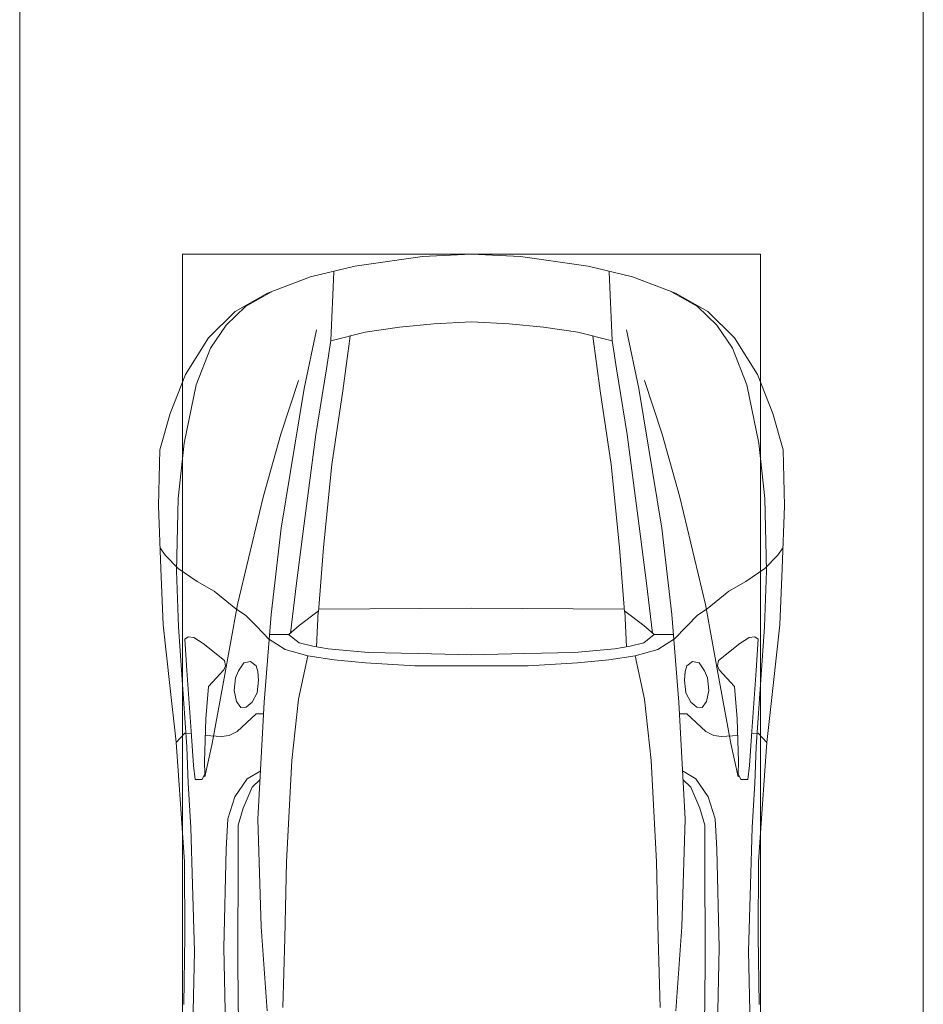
# Model space of a CAD drawing. Header units: millimetres. Extents: x -32229 to 169101, y -13689 to 125138.
# Tile 177 of 256: x 57535 to 60035, y 101474 to 104198. Entities that reach past the tile are written whole.
import ezdxf

# ---------------------------------------------------------------- set-up
doc = ezdxf.new("R2010")
doc.units = ezdxf.units.MM
doc.layers.add('A-DETL-GENF-OTLN', color=7, linetype='Continuous', lineweight=18)
doc.layers.add('C-PRKG-____-OTLN', color=7, linetype='Continuous', lineweight=18)

# ---------------------------------------------------------------- blocks, each defined once
blk = doc.blocks.new('АР_Машиноместо - 4900x2400_М__5300х2500_-V11--01 ЭМ')
at = {"layer": 'C-PRKG-____-OTLN', "color": 253, "lineweight": 13, "true_color": 0xaaaaaa}
blk.add_line((2500, 0), (2500, -5300), dxfattribs=at)
blk = doc.blocks.new('АР_Машиноместо - 4900x2400_М__5300х2500_-3113489--01 ЭМ')
at = {"layer": 'A-DETL-GENF-OTLN', "color": 253, "lineweight": 13, "true_color": 0xaaaaaa}
for p, q in [((1250, 4500), (1114.6, 4493)), ((1250, 4500), (1385.4, 4493)), ((1114.6, 4493), (927, 4466.6)), ((1385.4, 4493), (1573, 4466.6)), ((927, 4466.6), (804.4, 4436.7)), ((861.2, 4260.3), (869.3, 4451.1)), ((1573, 4466.6), (1695.6, 4436.7)), ((1638.8, 4260.3), (1630.7, 4451.1)), ((804.4, 4436.7), (686, 4391.6)), ((1695.6, 4436.7), (1814, 4391.6)), ((686, 4391.6), (596.3, 4340.6)), ((1814, 4391.6), (1903.7, 4340.6)), ((596.3, 4340.6), (522.5, 4267.9)), ((1903.7, 4340.6), (1977.5, 4267.9)), ((1146, 4306.7), (1050.4, 4297.3)), ((1250, 4312), (1146, 4306.7)), ((1250, 4312), (1354, 4306.7)), ((1354, 4306.7), (1449.6, 4297.3)), ((955.5, 4283.9), (861, 4259.4)), ((1050.4, 4297.3), (955.5, 4283.9)), ((1449.6, 4297.3), (1544.5, 4283.9)), ((1544.5, 4283.9), (1639, 4259.4)), ((522.5, 4267.9), (458.6, 4167)), ((914, 4272.5), (893.6, 4121.6)), ((1586, 4272.5), (1606.4, 4121.6)), ((1977.5, 4267.9), (2041.4, 4167)), ((458.6, 4167), (416.4, 4059.2)), ((2041.4, 4167), (2083.6, 4059.2)), ((893.6, 4121.6), (863.9, 3917.5)), ((1606.4, 4121.6), (1636.1, 3917.5)), ((416.4, 4059.2), (387.4, 3958.4)), ((2083.6, 4059.2), (2112.6, 3958.4)), ((387.4, 3958.4), (384, 3802.9)), ((2112.6, 3958.4), (2116, 3802.9)), ((863.9, 3917.5), (840.1, 3687.8)), ((1636.1, 3917.5), (1659.9, 3687.8)), ((384, 3802.9), (390.2, 3630)), ((2116, 3802.9), (2109.8, 3630)), ((403.8, 3665.5), (388.1, 3688.4)), ((840.1, 3687.8), (826.6, 3509.6)), ((1659.9, 3687.8), (1673.4, 3509.6)), ((2096.2, 3665.5), (2111.9, 3688.4)), ((438.6, 3629.8), (403.8, 3665.5)), ((2061.4, 3629.8), (2096.2, 3665.5)), ((390.2, 3630), (397.1, 3474.2)), ((491.4, 3594.2), (438.6, 3629.8)), ((2008.6, 3594.2), (2061.4, 3629.8)), ((2109.8, 3630), (2102.9, 3474.2)), ((537.9, 3567), (491.4, 3594.2)), ((1962.1, 3567), (2008.6, 3594.2)), ((598.3, 3518.6), (537.9, 3567)), ((1901.7, 3518.6), (1962.1, 3567)), ((624.9, 3501.2), (598.3, 3518.6)), ((1250, 3520.1), (827.2, 3517.2)), ((1250, 3520.1), (1672.8, 3517.2)), ((1875.1, 3501.2), (1901.7, 3518.6)), ((654.7, 3470.4), (624.9, 3501.2)), ((676.4, 3260.1), (695.7, 3502.8)), ((773.2, 3472.4), (825.6, 3512.1)), ((825.6, 3512.1), (821, 3413)), ((1674.4, 3512.1), (1679, 3413)), ((1726.8, 3472.4), (1674.4, 3512.1)), ((1823.6, 3260.1), (1804.3, 3502.8)), ((1845.3, 3470.4), (1875.1, 3501.2)), ((397.1, 3474.2), (415.7, 3305.9)), ((690.2, 3433.7), (654.7, 3470.4)), ((744.3, 3447), (773.2, 3472.4)), ((1755.7, 3447), (1726.8, 3472.4)), ((1809.8, 3433.7), (1845.3, 3470.4)), ((2102.9, 3474.2), (2084.3, 3305.9)), ((456.6, 3434.5), (466.2, 3441.1)), ((462.2, 3347.3), (456.6, 3434.5)), ((466.2, 3441.1), (481.5, 3439.1)), ((481.5, 3439.1), (508, 3422.8)), ((744.1, 3447.2), (691.3, 3447.2)), ((773, 3424.2), (744.1, 3447.2)), ((1727, 3424.2), (1755.7, 3447)), ((1755.7, 3447.2), (1808.7, 3447.2)), ((2018.5, 3439.1), (1992, 3422.8)), ((2033.8, 3441.1), (2018.5, 3439.1)), ((2043.4, 3434.5), (2033.8, 3441.1)), ((2037.8, 3347.3), (2043.4, 3434.5)), ((508, 3422.8), (566.8, 3375.1)), ((811.1, 3414.8), (773, 3424.2)), ((853.3, 3407.2), (811.1, 3414.8)), ((965.3, 3397.8), (853.3, 3407.2)), ((1534.7, 3397.8), (1646.7, 3407.2)), ((1646.7, 3407.2), (1688.9, 3414.8)), ((1688.9, 3414.8), (1727, 3424.2)), ((1992, 3422.8), (1933.2, 3375.1)), ((1102.5, 3394.3), (965.3, 3397.8)), ((1250, 3391.3), (1102.5, 3394.3)), ((1250, 3391.3), (1397.5, 3394.3)), ((1397.5, 3394.3), (1534.7, 3397.8)), ((569.7, 3360.7), (564.6, 3349.7)), ((566.8, 3375.1), (569.7, 3360.7)), ((605.2, 3346.8), (620, 3369.3)), ((620, 3369.3), (638.7, 3372.5)), ((638.7, 3372.5), (654.1, 3360.7)), ((654.1, 3360.7), (658.7, 3344.5)), ((1845.9, 3360.7), (1841.3, 3344.5)), ((1861.3, 3372.5), (1845.9, 3360.7)), ((1880, 3369.3), (1861.3, 3372.5)), ((1894.8, 3346.8), (1880, 3369.3)), ((1933.2, 3375.1), (1930.3, 3360.7)), ((1930.3, 3360.7), (1935.4, 3349.7)), ((474.8, 3179.9), (462.2, 3347.3)), ((564.6, 3349.7), (522.2, 3303.2)), ((593.6, 3292.5), (597.1, 3327.4)), ((597.1, 3327.4), (605.2, 3346.8)), ((658.7, 3344.5), (661.1, 3321.2)), ((1841.3, 3344.5), (1838.9, 3321.2)), ((1902.9, 3327.4), (1894.8, 3346.8)), ((1906.4, 3292.5), (1902.9, 3327.4)), ((1935.4, 3349.7), (1977.8, 3303.2)), ((2025.2, 3179.9), (2037.8, 3347.3)), ((415.7, 3305.9), (432.8, 3149.3)), ((522.2, 3303.2), (515.3, 3213.7)), ((661.1, 3321.2), (657.2, 3286.3)), ((1838.9, 3321.2), (1842.8, 3286.3)), ((1977.8, 3303.2), (1984.7, 3213.7)), ((2084.3, 3305.9), (2067.1, 3148.3)), ((599.8, 3262.3), (593.6, 3292.5)), ((657.2, 3286.3), (643.2, 3259.9)), ((1842.8, 3286.3), (1856.8, 3259.9)), ((1900.2, 3262.3), (1906.4, 3292.5)), ((612.1, 3245.7), (599.8, 3262.3)), ((626.8, 3246.1), (612.1, 3245.7)), ((643.2, 3259.9), (626.8, 3246.1)), ((659.3, 2936), (676.4, 3260.1)), ((1840.7, 2936), (1823.6, 3260.1)), ((1856.8, 3259.9), (1873.2, 3246.1)), ((1873.2, 3246.1), (1887.9, 3245.7)), ((1887.9, 3245.7), (1900.2, 3262.3)), ((654.5, 3228.1), (601.7, 3179.4)), ((674.6, 3227.6), (654.5, 3228.1)), ((1825.4, 3227.6), (1845.5, 3228.1)), ((1845.5, 3228.1), (1898.3, 3179.4)), ((515.3, 3213.7), (510.9, 3094.6)), ((1984.7, 3213.7), (1989.1, 3094.6)), ((456.9, 3174.2), (432.9, 3148.3)), ((475.2, 3173.5), (456.9, 3174.2)), ((480.8, 3085), (474.8, 3179.9)), ((558.4, 3165.4), (513.6, 3168)), ((579.5, 3167.7), (558.4, 3165.4)), ((601.7, 3179.4), (579.5, 3167.7)), ((1898.3, 3179.4), (1920.5, 3167.7)), ((1920.5, 3167.7), (1941.6, 3165.4)), ((1941.6, 3165.4), (1986.4, 3168)), ((2019.2, 3085), (2025.2, 3179.9)), ((2024.8, 3173.5), (2043.1, 3174.2)), ((2043.1, 3174.2), (2067.1, 3148.3)), ((432.8, 3149.3), (446, 2964.8)), ((2067.2, 3149.3), (2054, 2964.8)), ((485.6, 3046.1), (480.8, 3085)), ((510.9, 3094.6), (512.2, 3061.4)), ((1989.1, 3094.6), (1987.8, 3061.4)), ((2014.4, 3046.1), (2019.2, 3085)), ((512.2, 3061.4), (504.5, 3046.6)), ((1987.8, 3061.4), (1995.5, 3046.6)), ((504.5, 3046.6), (485.6, 3046.1)), ((643.6, 3024.6), (618.7, 2966.7)), ((665.1, 3046.1), (643.6, 3024.6)), ((1834.9, 3046.1), (1856.4, 3024.6)), ((1856.4, 3024.6), (1881.3, 2966.7)), ((1995.5, 3046.6), (2014.4, 3046.1)), ((446, 2964.8), (456.1, 2818.3)), ((618.7, 2966.7), (604.4, 2919.4)), ((1881.3, 2966.7), (1895.6, 2919.4)), ((2054, 2964.8), (2043.9, 2818.3)), ((604.4, 2919.4), (604.4, 2850.8)), ((667.8, 2638.3), (659.3, 2936)), ((1832.2, 2638.3), (1840.7, 2936)), ((1895.6, 2919.4), (1895.6, 2850.8)), ((604.4, 2850.8), (603.5, 2534.3)), ((1895.6, 2850.8), (1896.5, 2534.3)), ((456.1, 2818.3), (456.8, 2613.6)), ((2043.9, 2818.3), (2043.2, 2613.6)), ((684.8, 2406.5), (667.8, 2638.3)), ((1815.2, 2406.5), (1832.2, 2638.3)), ((456.8, 2613.6), (454.5, 2423.6)), ((2043.2, 2613.6), (2045.5, 2423.6)), ((603.5, 2534.3), (606.1, 2314.9)), ((1896.5, 2534.3), (1893.9, 2314.9))]:
    blk.add_line(p, q, dxfattribs=at)
at = {"layer": 'A-DETL-GENF-OTLN', "color": 254, "lineweight": 13, "true_color": 0xd4d4d4}
for p, q in [((696.3, 4395.8), (625, 4354.8)), ((1803.7, 4395.8), (1875, 4354.8)), ((625, 4354.8), (571.5, 4303.1)), ((1875, 4354.8), (1928.5, 4303.1)), ((571.5, 4303.1), (527.8, 4239.8)), ((786.9, 4128.3), (821.1, 4289.8)), ((1713.1, 4128.3), (1678.9, 4289.8)), ((1928.5, 4303.1), (1972.2, 4239.8)), ((849, 4182.8), (861.2, 4260.3)), ((1651, 4182.8), (1638.8, 4260.3)), ((527.8, 4239.8), (488.6, 4138.1)), ((1972.2, 4239.8), (2011.4, 4138.1)), ((819.4, 4000.8), (849, 4182.8)), ((1680.6, 4000.8), (1651, 4182.8)), ((722.7, 4001.8), (771.7, 4149.8)), ((1777.3, 4001.8), (1728.3, 4149.8)), ((488.6, 4138.1), (454.7, 3976.8)), ((723.2, 3741.5), (786.9, 4128.3)), ((1776.8, 3741.5), (1713.1, 4128.3)), ((2011.4, 4138.1), (2045.3, 3976.8)), ((673.6, 3827.1), (722.7, 4001.8)), ((785.7, 3746.6), (819.4, 4000.8)), ((1714.3, 3746.6), (1680.6, 4000.8)), ((1826.4, 3827.1), (1777.3, 4001.8)), ((454.7, 3976.8), (438.6, 3823.4)), ((2045.3, 3976.8), (2061.4, 3823.4)), ((438.6, 3823.4), (434.2, 3623.7)), ((602.3, 3530.2), (673.6, 3827.1)), ((1897.7, 3530.2), (1826.4, 3827.1)), ((2061.4, 3823.4), (2065.8, 3623.7)), ((695.7, 3502.8), (723.2, 3741.5)), ((765.5, 3589.1), (785.7, 3746.6)), ((1734.5, 3589.1), (1714.3, 3746.6)), ((1804.3, 3502.8), (1776.8, 3741.5)), ((434.2, 3623.7), (439.5, 3468.5)), ((2065.8, 3623.7), (2060.5, 3468.5)), ((749.1, 3450.8), (765.5, 3589.1)), ((1750.9, 3450.8), (1734.5, 3589.1)), ((564, 3316.2), (602.3, 3530.2)), ((1936, 3316.2), (1897.7, 3530.2)), ((439.5, 3468.5), (462, 3136.6)), ((2060.5, 3468.5), (2038, 3136.6)), ((734.6, 3405.8), (688.5, 3435.5)), ((1765.4, 3405.8), (1811.5, 3435.5)), ((797.1, 3388.2), (734.6, 3405.8)), ((1702.9, 3388.2), (1765.4, 3405.8)), ((771.7, 3268.5), (797.1, 3388.2)), ((870, 3377.1), (797.1, 3388.2)), ((1630, 3377.1), (1702.9, 3388.2)), ((1728.3, 3268.5), (1702.9, 3388.2)), ((957.1, 3368.9), (870, 3377.1)), ((1093.5, 3360.7), (957.1, 3368.9)), ((1250, 3360.7), (1093.5, 3360.7)), ((1250, 3360.7), (1406.5, 3360.7)), ((1406.5, 3360.7), (1542.9, 3368.9)), ((1542.9, 3368.9), (1630, 3377.1)), ((532.7, 3145.9), (564, 3316.2)), ((1967.3, 3145.9), (1936, 3316.2)), ((752.8, 3099), (771.7, 3268.5)), ((1747.2, 3099), (1728.3, 3268.5)), ((462, 3136.6), (466.3, 3036.3)), ((512.5, 3053.2), (532.7, 3145.9)), ((1987.5, 3053.2), (1967.3, 3145.9)), ((2038, 3136.6), (2033.7, 3036.3)), ((737.8, 2818.3), (752.8, 3099)), ((1762.2, 2818.3), (1747.2, 3099)), ((629, 3048.1), (666.7, 3069.7)), ((1871, 3048.1), (1833.3, 3069.7)), ((466.3, 3036.3), (473.9, 2913.7)), ((595.2, 2997.9), (629, 3048.1)), ((1904.8, 2997.9), (1871, 3048.1)), ((2033.7, 3036.3), (2026.1, 2913.7)), ((575.7, 2937.4), (595.2, 2997.9)), ((1924.3, 2937.4), (1904.8, 2997.9)), ((571.6, 2853.3), (575.7, 2937.4)), ((1928.4, 2853.3), (1924.3, 2937.4)), ((473.9, 2913.7), (477.8, 2754.7)), ((2026.1, 2913.7), (2022.2, 2754.7)), ((564.4, 2580.5), (571.6, 2853.3)), ((1935.6, 2580.5), (1928.4, 2853.3)), ((733.8, 2606.7), (737.8, 2818.3)), ((1766.2, 2606.7), (1762.2, 2818.3)), ((477.8, 2754.7), (483.3, 2571.4)), ((2022.2, 2754.7), (2016.7, 2571.4)), ((728.4, 2415.7), (733.8, 2606.7)), ((1771.6, 2415.7), (1766.2, 2606.7)), ((483.3, 2571.4), (478, 2290)), ((570.6, 2291.4), (564.4, 2580.5)), ((1929.4, 2291.4), (1935.6, 2580.5)), ((2016.7, 2571.4), (2022, 2290))]:
    blk.add_line(p, q, dxfattribs=at)
at = {"layer": 'C-PRKG-____-OTLN', "color": 253, "lineweight": 13, "true_color": 0xaaaaaa}
for p, q in [((0, 0), (0, 5300)), ((2500, 0), (2500, 5300)), ((450, 4500), (2050, 4500)), ((450, 800), (450, 4500)), ((2050, 800), (2050, 4500))]:
    blk.add_line(p, q, dxfattribs=at)
blk = doc.blocks.new('Наметкина 10_РД_АР_П_отсоединено_rvt-1--01 ЭМ')
at = {"layer": 'C-PRKG-____-OTLN', "color": 253, "lineweight": 13, "true_color": 0xaaaaaa}
blk.add_blockref('АР_Машиноместо - 4900x2400_М__5300х2500_-3113489--01 ЭМ', (57535.3, 99050), dxfattribs=at)
at = {"layer": 'C-PRKG-____-OTLN', "color": 253, "lineweight": 13, "true_color": 0xaaaaaa, "rotation": 180}
blk.add_blockref('АР_Машиноместо - 4900x2400_М__5300х2500_-V11--01 ЭМ', (62535.3, 99050), dxfattribs=at)

msp = doc.modelspace()

# ---------------------------------------------------------------- block references
at = {"lineweight": 5}
msp.add_blockref('Наметкина 10_РД_АР_П_отсоединено_rvt-1--01 ЭМ', (0, 0), dxfattribs=at)

doc.saveas('drawing.dxf')
